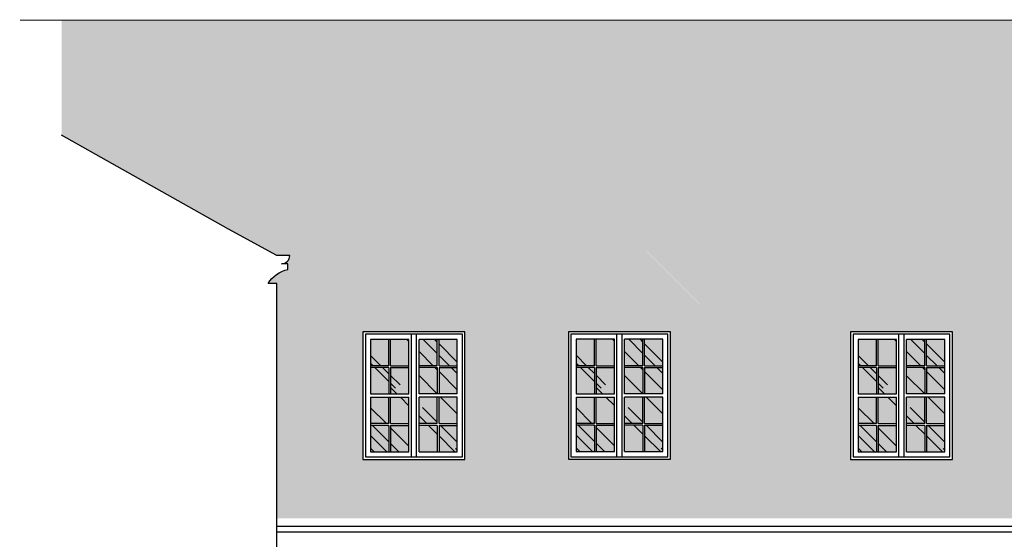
# Model space of a CAD drawing. Header units: millimetres. Extents: x -33628 to -373, y -3399 to 2697.
# Tile 8 of 99: x -33628 to -32470, y 2086 to 2697. Entities that reach past the tile are written whole.
import ezdxf

# ---------------------------------------------------------------- set-up
doc = ezdxf.new("R2010")
doc.units = ezdxf.units.MM
doc.header["$LTSCALE"] = 0.2
doc.header["$MEASUREMENT"] = 0
for name, color, linetype, true_color in [('_md-dach czerwień', 7, 'Continuous', 0xff7c51), ('_md-kolor 1', 7, 'Continuous', 0xffd2a8), ('_md-szyby tło', 7, 'Continuous', 0xd6f4fe)]:
    doc.layers.add(name, color=color, linetype=linetype, true_color=true_color)
for name, color, linetype in [('_MD-DACHÓWKA', 7, 'Continuous'), ('_md-elewacje', 7, 'Continuous'), ('_md-elewacje-obrysowe', 2, 'Continuous'), ('_md-szry', 254, 'Continuous'), ('A-szkło', 154, 'Continuous')]:
    doc.layers.add(name, color=color, linetype=linetype)

msp = doc.modelspace()

# ---------------------------------------------------------------- hatches: boundary and pattern name
at = {"layer": '_md-dach czerwień'}
h = msp.add_hatch(color=256, dxfattribs=at)
h.dxf.hatch_style = 1
h.paths.add_polyline_path([(-33326.1, 2375.7), (-33326.1, 2386.7), (-33336.1, 2386.7, -0.203197), (-33313, 2403.3), (-33313, 2410), (-33320.3, 2410, 0.414229), (-33310.7, 2419.6), (-33326.1, 2419.6), (-33382.9, 2450.6), (-33579, 2561.1), (-33579, 2696.2), (-32373.2, 2696.2), (-32182.4, 2375.7), (-32268.7, 2375.7), (-32349.6, 2456.5), (-32430.4, 2375.7), (-32510.6, 2375.7), (-32591.3, 2456.4), (-32672, 2375.7), (-32842.1, 2375.7), (-32923, 2456.5), (-33003.8, 2375.7), (-33084, 2375.7), (-33164.7, 2456.4), (-33245.4, 2375.7)])
h.paths.add_polyline_path([(-33326.1, 2375.7), (-33245.4, 2375.7), (-33268.9, 2352.2), (-33268.9, 2331.8), (-33253.9, 2346.8), (-33253.9, 2129.5), (-33075.5, 2129.5), (-33075.5, 2346.8), (-33060.5, 2331.8), (-33060.5, 2352.2), (-33084, 2375.7), (-33003.8, 2375.7), (-33027.2, 2352.3), (-33027.2, 2332), (-33012.2, 2347), (-33012.2, 2129.7), (-32833.8, 2129.7), (-32833.8, 2347), (-32818.8, 2332), (-32818.8, 2352.3), (-32842.1, 2375.7), (-32672, 2375.7), (-32695.5, 2352.2), (-32695.5, 2331.8), (-32680.5, 2346.8), (-32680.5, 2129.5), (-32502.1, 2129.5), (-32502.1, 2346.8), (-32487.1, 2331.8), (-32487.1, 2352.2), (-32510.6, 2375.7), (-32430.4, 2375.7), (-32453.8, 2352.3), (-32453.8, 2332), (-32438.8, 2347), (-32438.8, 2129.7), (-32260.4, 2129.7), (-32260.4, 2347), (-32245.4, 2332), (-32245.4, 2352.3), (-32268.7, 2375.7), (-32182.4, 2375.7), (-32045.4, 2145.7), (-31995.7, 2110.7), (-33326.1, 2110.7)])
at = {"layer": '_MD-DACHÓWKA'}
h = msp.add_hatch(dxfattribs=at)
h.set_pattern_fill('ANGLE', color=256, scale=40, angle=45)
h.set_pattern_definition([(45, (1423.887, 16.291), (-7.7781746, 7.7781746), [8, -3]), (135, (1423.887, 16.291), (-7.7781746, -7.7781746), [8, -3])])
h.paths.add_polyline_path([(-33326.1, 2375.7), (-33326.1, 2386.7), (-33336.1, 2386.7, -0.203197), (-33313, 2403.3), (-33313, 2410), (-33320.3, 2410, 0.414229), (-33310.7, 2419.6), (-33326.1, 2419.6), (-33382.9, 2450.6), (-33579, 2561.1), (-33579, 2696.2), (-32373.2, 2696.2), (-32182.4, 2375.7), (-32268.7, 2375.7), (-32349.6, 2456.5), (-32430.4, 2375.7), (-32510.6, 2375.7), (-32591.3, 2456.4), (-32672, 2375.7), (-32842.1, 2375.7), (-32923, 2456.5), (-33003.8, 2375.7), (-33084, 2375.7), (-33164.7, 2456.4), (-33245.4, 2375.7)])
h.paths.add_polyline_path([(-33326.1, 2375.7), (-33245.4, 2375.7), (-33268.9, 2352.2), (-33268.9, 2331.8), (-33253.9, 2346.8), (-33253.9, 2129.5), (-33075.5, 2129.5), (-33075.5, 2346.8), (-33060.5, 2331.8), (-33060.5, 2352.2), (-33084, 2375.7), (-33003.8, 2375.7), (-33027.2, 2352.3), (-33027.2, 2332), (-33012.2, 2347), (-33012.2, 2129.7), (-32833.8, 2129.7), (-32833.8, 2347), (-32818.8, 2332), (-32818.8, 2352.3), (-32842.1, 2375.7), (-32672, 2375.7), (-32695.5, 2352.2), (-32695.5, 2331.8), (-32680.5, 2346.8), (-32680.5, 2129.5), (-32502.1, 2129.5), (-32502.1, 2346.8), (-32487.1, 2331.8), (-32487.1, 2352.2), (-32510.6, 2375.7), (-32430.4, 2375.7), (-32453.8, 2352.3), (-32453.8, 2332), (-32438.8, 2347), (-32438.8, 2129.7), (-32260.4, 2129.7), (-32260.4, 2347), (-32245.4, 2332), (-32245.4, 2352.3), (-32268.7, 2375.7), (-32182.4, 2375.7), (-32045.4, 2145.7), (-31995.7, 2110.7), (-33326.1, 2110.7)])
at = {"layer": '_md-kolor 1'}
h = msp.add_hatch(color=256, dxfattribs=at)
h.dxf.hatch_style = 1
h.paths.add_polyline_path([(-33253.9, 2290.4), (-33224.7, 2290.4), (-33224.7, 2180), (-33104.7, 2180), (-33104.7, 2290.4), (-33075.5, 2290.4), (-33075.5, 2129.5), (-33253.9, 2129.5)])
h.paths.add_polyline_path([(-32680.5, 2290.4), (-32651.3, 2290.4), (-32651.3, 2180), (-32531.3, 2180), (-32531.3, 2290.4), (-32502.1, 2290.4), (-32502.1, 2129.5), (-32680.5, 2129.5)])
h.paths.add_polyline_path([(-33012.2, 2290.4), (-32983, 2290.4), (-32983, 2180.1), (-32863, 2180.1), (-32863, 2290.4), (-32833.8, 2290.4), (-32833.8, 2129.7), (-33012.2, 2129.7)])
h.paths.add_polyline_path([(-32438.8, 2290.4), (-32409.6, 2290.4), (-32409.6, 2180.1), (-32289.6, 2180.1), (-32289.6, 2290.4), (-32260.4, 2290.4), (-32260.4, 2129.7), (-32438.8, 2129.7)])
h.paths.add_polyline_path([(-32438.8, 2290.4), (-32438.8, 2347), (-32349.6, 2436.2), (-32260.4, 2347), (-32260.4, 2290.4), (-32289.6, 2290.4), (-32289.6, 2330.1), (-32409.6, 2330.1), (-32409.6, 2290.4)])
h.paths.add_polyline_path([(-32680.5, 2290.4), (-32680.5, 2346.8), (-32591.3, 2436), (-32502.1, 2346.8), (-32502.1, 2290.4), (-32531.3, 2290.4), (-32531.3, 2330), (-32651.3, 2330), (-32651.3, 2290.4)])
h.paths.add_polyline_path([(-33012.2, 2290.4), (-33012.2, 2347), (-32923, 2436.2), (-32833.8, 2347), (-32833.8, 2290.4), (-32863, 2290.4), (-32863, 2330.1), (-32983, 2330.1), (-32983, 2290.4)])
h.paths.add_polyline_path([(-33253.9, 2290.4), (-33253.9, 2346.8), (-33164.7, 2436), (-33075.5, 2346.8), (-33075.5, 2290.4), (-33104.7, 2290.4), (-33104.7, 2330), (-33224.7, 2330), (-33224.7, 2290.4)])
at = {"layer": '_md-szry'}
h = msp.add_hatch(color=256, dxfattribs=at)
h.dxf.hatch_style = 1
h.paths.add_polyline_path([(-33268.9, 2352.2), (-33268.9, 2331.8), (-33253.9, 2346.8), (-33164.7, 2436), (-33075.5, 2346.8), (-33060.5, 2331.8), (-33060.5, 2352.2), (-33164.7, 2456.4)])
h = msp.add_hatch(color=256, dxfattribs=at)
h.dxf.hatch_style = 1
h.paths.add_polyline_path([(-33027.2, 2352.3), (-33027.2, 2332), (-33012.2, 2347), (-32923, 2436.2), (-32833.8, 2347), (-32818.8, 2332), (-32818.8, 2352.3), (-32923, 2456.5)])
h = msp.add_hatch(color=256, dxfattribs=at)
h.dxf.hatch_style = 1
h.paths.add_polyline_path([(-32695.5, 2352.2), (-32695.5, 2331.8), (-32680.5, 2346.8), (-32591.3, 2436), (-32502.1, 2346.8), (-32487.1, 2331.8), (-32487.1, 2352.2), (-32591.3, 2456.4)])
at = {"layer": '_md-szyby tło'}
h = msp.add_hatch(color=256, dxfattribs=at)
h.dxf.hatch_style = 1
h.paths.add_polyline_path([(-33215.7, 2321), (-33215.7, 2290), (-33194.2, 2290), (-33194.2, 2321)])
h.paths.add_polyline_path([(-33170.7, 2257), (-33170.7, 2288), (-33192.2, 2288), (-33192.2, 2257)])
h.paths.add_polyline_path([(-33215.7, 2257), (-33194.2, 2257), (-33194.2, 2288), (-33215.7, 2288)])
h.paths.add_polyline_path([(-33215.7, 2253), (-33215.7, 2222), (-33194.2, 2222), (-33194.2, 2253)])
h.paths.add_polyline_path([(-33192.2, 2222), (-33170.7, 2222), (-33170.7, 2253), (-33192.2, 2253)])
h.paths.add_polyline_path([(-33135.2, 2222), (-33113.7, 2222), (-33113.7, 2253), (-33135.2, 2253)])
h.paths.add_polyline_path([(-33137.2, 2222), (-33137.2, 2253), (-33158.7, 2253), (-33158.7, 2222)])
h.paths.add_polyline_path([(-33192.2, 2290), (-33170.7, 2290), (-33170.7, 2321), (-33192.2, 2321)])
h.paths.add_polyline_path([(-33170.7, 2189), (-33170.7, 2220), (-33192.2, 2220), (-33192.2, 2189)])
h.paths.add_polyline_path([(-33215.7, 2189), (-33194.2, 2189), (-33194.2, 2220), (-33215.7, 2220)])
h.paths.add_polyline_path([(-33158.7, 2189), (-33158.7, 2220), (-33137.2, 2220), (-33137.2, 2189)])
h.paths.add_polyline_path([(-33113.7, 2189), (-33113.7, 2220), (-33135.2, 2220), (-33135.2, 2189)])
h.paths.add_polyline_path([(-33158.7, 2257), (-33158.7, 2288), (-33137.2, 2288), (-33137.2, 2257)])
h.paths.add_polyline_path([(-33113.7, 2257), (-33113.7, 2288), (-33135.2, 2288), (-33135.2, 2257)])
h.paths.add_polyline_path([(-33135.2, 2290), (-33113.7, 2290), (-33113.7, 2321), (-33135.2, 2321)])
h.paths.add_polyline_path([(-33137.2, 2290), (-33137.2, 2321), (-33158.7, 2321), (-33158.7, 2290)])
h = msp.add_hatch(color=256, dxfattribs=at)
h.dxf.hatch_style = 1
h.paths.add_polyline_path([(-32974, 2321.1), (-32974, 2290.1), (-32952.5, 2290.1), (-32952.5, 2321.1)])
h.paths.add_polyline_path([(-32929, 2257.1), (-32929, 2288.1), (-32950.5, 2288.1), (-32950.5, 2257.1)])
h.paths.add_polyline_path([(-32974, 2257.1), (-32952.5, 2257.1), (-32952.5, 2288.1), (-32974, 2288.1)])
h.paths.add_polyline_path([(-32974, 2253.1), (-32974, 2222.1), (-32952.5, 2222.1), (-32952.5, 2253.1)])
h.paths.add_polyline_path([(-32950.5, 2222.1), (-32929, 2222.1), (-32929, 2253.1), (-32950.5, 2253.1)])
h.paths.add_polyline_path([(-32893.5, 2222.1), (-32872, 2222.1), (-32872, 2253.1), (-32893.5, 2253.1)])
h.paths.add_polyline_path([(-32895.5, 2222.1), (-32895.5, 2253.1), (-32917, 2253.1), (-32917, 2222.1)])
h.paths.add_polyline_path([(-32950.5, 2290.1), (-32929, 2290.1), (-32929, 2321.1), (-32950.5, 2321.1)])
h.paths.add_polyline_path([(-32929, 2189.1), (-32929, 2220.1), (-32950.5, 2220.1), (-32950.5, 2189.1)])
h.paths.add_polyline_path([(-32974, 2189.1), (-32952.5, 2189.1), (-32952.5, 2220.1), (-32974, 2220.1)])
h.paths.add_polyline_path([(-32917, 2189.1), (-32917, 2220.1), (-32895.5, 2220.1), (-32895.5, 2189.1)])
h.paths.add_polyline_path([(-32872, 2189.1), (-32872, 2220.1), (-32893.5, 2220.1), (-32893.5, 2189.1)])
h.paths.add_polyline_path([(-32917, 2257.1), (-32917, 2288.1), (-32895.5, 2288.1), (-32895.5, 2257.1)])
h.paths.add_polyline_path([(-32872, 2257.1), (-32872, 2288.1), (-32893.5, 2288.1), (-32893.5, 2257.1)])
h.paths.add_polyline_path([(-32893.5, 2290.1), (-32872, 2290.1), (-32872, 2321.1), (-32893.5, 2321.1)])
h.paths.add_polyline_path([(-32895.5, 2290.1), (-32895.5, 2321.1), (-32917, 2321.1), (-32917, 2290.1)])
h = msp.add_hatch(color=256, dxfattribs=at)
h.dxf.hatch_style = 1
h.paths.add_polyline_path([(-32642.3, 2321), (-32642.3, 2290), (-32620.8, 2290), (-32620.8, 2321)])
h.paths.add_polyline_path([(-32597.3, 2257), (-32597.3, 2288), (-32618.8, 2288), (-32618.8, 2257)])
h.paths.add_polyline_path([(-32642.3, 2257), (-32620.8, 2257), (-32620.8, 2288), (-32642.3, 2288)])
h.paths.add_polyline_path([(-32642.3, 2253), (-32642.3, 2222), (-32620.8, 2222), (-32620.8, 2253)])
h.paths.add_polyline_path([(-32618.8, 2222), (-32597.3, 2222), (-32597.3, 2253), (-32618.8, 2253)])
h.paths.add_polyline_path([(-32561.8, 2222), (-32540.3, 2222), (-32540.3, 2253), (-32561.8, 2253)])
h.paths.add_polyline_path([(-32563.8, 2222), (-32563.8, 2253), (-32585.3, 2253), (-32585.3, 2222)])
h.paths.add_polyline_path([(-32618.8, 2290), (-32597.3, 2290), (-32597.3, 2321), (-32618.8, 2321)])
h.paths.add_polyline_path([(-32597.3, 2189), (-32597.3, 2220), (-32618.8, 2220), (-32618.8, 2189)])
h.paths.add_polyline_path([(-32642.3, 2189), (-32620.8, 2189), (-32620.8, 2220), (-32642.3, 2220)])
h.paths.add_polyline_path([(-32585.3, 2189), (-32585.3, 2220), (-32563.8, 2220), (-32563.8, 2189)])
h.paths.add_polyline_path([(-32540.3, 2189), (-32540.3, 2220), (-32561.8, 2220), (-32561.8, 2189)])
h.paths.add_polyline_path([(-32585.3, 2257), (-32585.3, 2288), (-32563.8, 2288), (-32563.8, 2257)])
h.paths.add_polyline_path([(-32540.3, 2257), (-32540.3, 2288), (-32561.8, 2288), (-32561.8, 2257)])
h.paths.add_polyline_path([(-32561.8, 2290), (-32540.3, 2290), (-32540.3, 2321), (-32561.8, 2321)])
h.paths.add_polyline_path([(-32563.8, 2290), (-32563.8, 2321), (-32585.3, 2321), (-32585.3, 2290)])
at = {"layer": 'A-szkło', "transparency": 33554679}
h = msp.add_hatch(dxfattribs=at)
h.set_pattern_fill('AR-RROOF', color=256, scale=50, angle=315)
h.set_pattern_definition([(315, (-14264.287, 1089.734), (113.13708, -42.42641), [750, -100, 250, -50]), (315, (-14199.587, 1060.39), (11.66726, 82.37794), [150, -16.5, 300, -37.5]), (315, (-14216.557, 1102.108), (207.53584, -160.159686), [400, -70, 200, -50])])
h.paths.add_polyline_path([(-33215.7, 2321), (-33215.7, 2290), (-33194.2, 2290), (-33194.2, 2321)])
h.paths.add_polyline_path([(-33170.7, 2257), (-33170.7, 2288), (-33192.2, 2288), (-33192.2, 2257)])
h.paths.add_polyline_path([(-33215.7, 2257), (-33194.2, 2257), (-33194.2, 2288), (-33215.7, 2288)])
h.paths.add_polyline_path([(-33215.7, 2253), (-33215.7, 2222), (-33194.2, 2222), (-33194.2, 2253)])
h.paths.add_polyline_path([(-33192.2, 2222), (-33170.7, 2222), (-33170.7, 2253), (-33192.2, 2253)])
h.paths.add_polyline_path([(-33135.2, 2222), (-33113.7, 2222), (-33113.7, 2253), (-33135.2, 2253)])
h.paths.add_polyline_path([(-33137.2, 2222), (-33137.2, 2253), (-33158.7, 2253), (-33158.7, 2222)])
h.paths.add_polyline_path([(-33192.2, 2290), (-33170.7, 2290), (-33170.7, 2321), (-33192.2, 2321)])
h.paths.add_polyline_path([(-33170.7, 2189), (-33170.7, 2220), (-33192.2, 2220), (-33192.2, 2189)])
h.paths.add_polyline_path([(-33215.7, 2189), (-33194.2, 2189), (-33194.2, 2220), (-33215.7, 2220)])
h.paths.add_polyline_path([(-33158.7, 2189), (-33158.7, 2220), (-33137.2, 2220), (-33137.2, 2189)])
h.paths.add_polyline_path([(-33113.7, 2189), (-33113.7, 2220), (-33135.2, 2220), (-33135.2, 2189)])
h.paths.add_polyline_path([(-33158.7, 2257), (-33158.7, 2288), (-33137.2, 2288), (-33137.2, 2257)])
h.paths.add_polyline_path([(-33113.7, 2257), (-33113.7, 2288), (-33135.2, 2288), (-33135.2, 2257)])
h.paths.add_polyline_path([(-33135.2, 2290), (-33113.7, 2290), (-33113.7, 2321), (-33135.2, 2321)])
h.paths.add_polyline_path([(-33137.2, 2290), (-33137.2, 2321), (-33158.7, 2321), (-33158.7, 2290)])
h = msp.add_hatch(dxfattribs=at)
h.set_pattern_fill('AR-RROOF', color=256, scale=50, angle=315)
h.set_pattern_definition([(315, (-14022.575, 1089.886), (113.13708, -42.42641), [750, -100, 250, -50]), (315, (-13957.875, 1060.54), (11.66726, 82.37794), [150, -16.5, 300, -37.5]), (315, (-13974.845, 1102.26), (207.53584, -160.159686), [400, -70, 200, -50])])
h.paths.add_polyline_path([(-32974, 2321.1), (-32974, 2290.1), (-32952.5, 2290.1), (-32952.5, 2321.1)])
h.paths.add_polyline_path([(-32929, 2257.1), (-32929, 2288.1), (-32950.5, 2288.1), (-32950.5, 2257.1)])
h.paths.add_polyline_path([(-32974, 2257.1), (-32952.5, 2257.1), (-32952.5, 2288.1), (-32974, 2288.1)])
h.paths.add_polyline_path([(-32974, 2253.1), (-32974, 2222.1), (-32952.5, 2222.1), (-32952.5, 2253.1)])
h.paths.add_polyline_path([(-32950.5, 2222.1), (-32929, 2222.1), (-32929, 2253.1), (-32950.5, 2253.1)])
h.paths.add_polyline_path([(-32893.5, 2222.1), (-32872, 2222.1), (-32872, 2253.1), (-32893.5, 2253.1)])
h.paths.add_polyline_path([(-32895.5, 2222.1), (-32895.5, 2253.1), (-32917, 2253.1), (-32917, 2222.1)])
h.paths.add_polyline_path([(-32950.5, 2290.1), (-32929, 2290.1), (-32929, 2321.1), (-32950.5, 2321.1)])
h.paths.add_polyline_path([(-32929, 2189.1), (-32929, 2220.1), (-32950.5, 2220.1), (-32950.5, 2189.1)])
h.paths.add_polyline_path([(-32974, 2189.1), (-32952.5, 2189.1), (-32952.5, 2220.1), (-32974, 2220.1)])
h.paths.add_polyline_path([(-32917, 2189.1), (-32917, 2220.1), (-32895.5, 2220.1), (-32895.5, 2189.1)])
h.paths.add_polyline_path([(-32872, 2189.1), (-32872, 2220.1), (-32893.5, 2220.1), (-32893.5, 2189.1)])
h.paths.add_polyline_path([(-32917, 2257.1), (-32917, 2288.1), (-32895.5, 2288.1), (-32895.5, 2257.1)])
h.paths.add_polyline_path([(-32872, 2257.1), (-32872, 2288.1), (-32893.5, 2288.1), (-32893.5, 2257.1)])
h.paths.add_polyline_path([(-32893.5, 2290.1), (-32872, 2290.1), (-32872, 2321.1), (-32893.5, 2321.1)])
h.paths.add_polyline_path([(-32895.5, 2290.1), (-32895.5, 2321.1), (-32917, 2321.1), (-32917, 2290.1)])
h = msp.add_hatch(dxfattribs=at)
h.set_pattern_fill('AR-RROOF', color=256, scale=50, angle=315)
h.set_pattern_definition([(315, (-13690.89, 1089.734), (113.13708, -42.42641), [750, -100, 250, -50]), (315, (-13626.19, 1060.39), (11.66726, 82.37794), [150, -16.5, 300, -37.5]), (315, (-13643.162, 1102.108), (207.53584, -160.159686), [400, -70, 200, -50])])
h.paths.add_polyline_path([(-32642.3, 2321), (-32642.3, 2290), (-32620.8, 2290), (-32620.8, 2321)])
h.paths.add_polyline_path([(-32597.3, 2257), (-32597.3, 2288), (-32618.8, 2288), (-32618.8, 2257)])
h.paths.add_polyline_path([(-32642.3, 2257), (-32620.8, 2257), (-32620.8, 2288), (-32642.3, 2288)])
h.paths.add_polyline_path([(-32642.3, 2253), (-32642.3, 2222), (-32620.8, 2222), (-32620.8, 2253)])
h.paths.add_polyline_path([(-32618.8, 2222), (-32597.3, 2222), (-32597.3, 2253), (-32618.8, 2253)])
h.paths.add_polyline_path([(-32561.8, 2222), (-32540.3, 2222), (-32540.3, 2253), (-32561.8, 2253)])
h.paths.add_polyline_path([(-32563.8, 2222), (-32563.8, 2253), (-32585.3, 2253), (-32585.3, 2222)])
h.paths.add_polyline_path([(-32618.8, 2290), (-32597.3, 2290), (-32597.3, 2321), (-32618.8, 2321)])
h.paths.add_polyline_path([(-32597.3, 2189), (-32597.3, 2220), (-32618.8, 2220), (-32618.8, 2189)])
h.paths.add_polyline_path([(-32642.3, 2189), (-32620.8, 2189), (-32620.8, 2220), (-32642.3, 2220)])
h.paths.add_polyline_path([(-32585.3, 2189), (-32585.3, 2220), (-32563.8, 2220), (-32563.8, 2189)])
h.paths.add_polyline_path([(-32540.3, 2189), (-32540.3, 2220), (-32561.8, 2220), (-32561.8, 2189)])
h.paths.add_polyline_path([(-32585.3, 2257), (-32585.3, 2288), (-32563.8, 2288), (-32563.8, 2257)])
h.paths.add_polyline_path([(-32540.3, 2257), (-32540.3, 2288), (-32561.8, 2288), (-32561.8, 2257)])
h.paths.add_polyline_path([(-32561.8, 2290), (-32540.3, 2290), (-32540.3, 2321), (-32561.8, 2321)])
h.paths.add_polyline_path([(-32563.8, 2290), (-32563.8, 2321), (-32585.3, 2321), (-32585.3, 2290)])

# ---------------------------------------------------------------- linework, layer by layer
at = {"layer": '_md-elewacje'}
for p, q in [((-33194.2, 2290), (-33194.2, 2321)), ((-33192.2, 2290), (-33192.2, 2321)), ((-33170.7, 2257), (-33170.7, 2321)), ((-33167.7, 2183), (-33167.7, 2327)), ((-33161.7, 2183), (-33161.7, 2327)), ((-33158.7, 2257), (-33158.7, 2321)), ((-33137.2, 2290), (-33137.2, 2321)), ((-33135.2, 2290), (-33135.2, 2321)), ((-32952.5, 2290.1), (-32952.5, 2321.1)), ((-32950.5, 2290.1), (-32950.5, 2321.1)), ((-32929, 2257.1), (-32929, 2321.1)), ((-32926, 2183.1), (-32926, 2327.1)), ((-32920, 2183.1), (-32920, 2327.1)), ((-32917, 2257.1), (-32917, 2321.1)), ((-32895.5, 2290.1), (-32895.5, 2321.1)), ((-32893.5, 2290.1), (-32893.5, 2321.1)), ((-32620.8, 2290), (-32620.8, 2321)), ((-32618.8, 2290), (-32618.8, 2321)), ((-32597.3, 2257), (-32597.3, 2321)), ((-32594.3, 2183), (-32594.3, 2327)), ((-32588.3, 2183), (-32588.3, 2327)), ((-32585.3, 2257), (-32585.3, 2321)), ((-32563.8, 2290), (-32563.8, 2321)), ((-32561.8, 2290), (-32561.8, 2321)), ((-33194.2, 2290), (-33215.7, 2290)), ((-33194.2, 2288), (-33215.7, 2288)), ((-33194.2, 2288), (-33194.2, 2257)), ((-33192.2, 2290), (-33170.7, 2290)), ((-33192.2, 2288), (-33192.2, 2257)), ((-33192.2, 2288), (-33170.7, 2288)), ((-33137.2, 2290), (-33158.7, 2290)), ((-33137.2, 2288), (-33158.7, 2288)), ((-33137.2, 2288), (-33137.2, 2257)), ((-33135.2, 2290), (-33113.7, 2290)), ((-33135.2, 2288), (-33135.2, 2257)), ((-33135.2, 2288), (-33113.7, 2288)), ((-32952.5, 2290.1), (-32974, 2290.1)), ((-32952.5, 2288.1), (-32974, 2288.1)), ((-32952.5, 2288.1), (-32952.5, 2257.1)), ((-32950.5, 2290.1), (-32929, 2290.1)), ((-32950.5, 2288.1), (-32950.5, 2257.1)), ((-32950.5, 2288.1), (-32929, 2288.1)), ((-32895.5, 2290.1), (-32917, 2290.1)), ((-32895.5, 2288.1), (-32917, 2288.1)), ((-32895.5, 2288.1), (-32895.5, 2257.1)), ((-32893.5, 2290.1), (-32872, 2290.1)), ((-32893.5, 2288.1), (-32893.5, 2257.1)), ((-32893.5, 2288.1), (-32872, 2288.1)), ((-32620.8, 2290), (-32642.3, 2290)), ((-32620.8, 2288), (-32642.3, 2288)), ((-32620.8, 2288), (-32620.8, 2257)), ((-32618.8, 2290), (-32597.3, 2290)), ((-32618.8, 2288), (-32618.8, 2257)), ((-32618.8, 2288), (-32597.3, 2288)), ((-32563.8, 2290), (-32585.3, 2290)), ((-32563.8, 2288), (-32585.3, 2288)), ((-32563.8, 2288), (-32563.8, 2257)), ((-32561.8, 2290), (-32540.3, 2290)), ((-32561.8, 2288), (-32540.3, 2288)), ((-32561.8, 2288), (-32561.8, 2257)), ((-33215.7, 2257), (-33170.7, 2257)), ((-33215.7, 2253), (-33170.7, 2253)), ((-33194.2, 2222), (-33194.2, 2253)), ((-33192.2, 2222), (-33192.2, 2253)), ((-33170.7, 2189), (-33170.7, 2253)), ((-33113.7, 2257), (-33158.7, 2257)), ((-33158.7, 2189), (-33158.7, 2253)), ((-33113.7, 2253), (-33158.7, 2253)), ((-33137.2, 2222), (-33137.2, 2253)), ((-33135.2, 2222), (-33135.2, 2253)), ((-32974, 2257.1), (-32929, 2257.1)), ((-32974, 2253.1), (-32929, 2253.1)), ((-32952.5, 2222.1), (-32952.5, 2253.1)), ((-32950.5, 2222.1), (-32950.5, 2253.1)), ((-32929, 2189.1), (-32929, 2253.1)), ((-32872, 2257.1), (-32917, 2257.1)), ((-32917, 2189.1), (-32917, 2253.1)), ((-32872, 2253.1), (-32917, 2253.1)), ((-32895.5, 2222.1), (-32895.5, 2253.1)), ((-32893.5, 2222.1), (-32893.5, 2253.1)), ((-32642.3, 2257), (-32597.3, 2257)), ((-32642.3, 2253), (-32597.3, 2253)), ((-32620.8, 2222), (-32620.8, 2253)), ((-32618.8, 2222), (-32618.8, 2253)), ((-32597.3, 2189), (-32597.3, 2253)), ((-32540.3, 2257), (-32585.3, 2257)), ((-32585.3, 2189), (-32585.3, 2253)), ((-32540.3, 2253), (-32585.3, 2253)), ((-32563.8, 2222), (-32563.8, 2253)), ((-32561.8, 2222), (-32561.8, 2253)), ((-33194.2, 2222), (-33215.7, 2222)), ((-33194.2, 2220), (-33215.7, 2220)), ((-33194.2, 2220), (-33194.2, 2189)), ((-33192.2, 2222), (-33170.7, 2222)), ((-33192.2, 2220), (-33170.7, 2220)), ((-33192.2, 2220), (-33192.2, 2189)), ((-33137.2, 2222), (-33158.7, 2222)), ((-33137.2, 2220), (-33158.7, 2220)), ((-33137.2, 2220), (-33137.2, 2189)), ((-33135.2, 2222), (-33113.7, 2222)), ((-33135.2, 2220), (-33135.2, 2189)), ((-33135.2, 2220), (-33113.7, 2220)), ((-32952.5, 2222.1), (-32974, 2222.1)), ((-32952.5, 2220.1), (-32974, 2220.1)), ((-32952.5, 2220.1), (-32952.5, 2189.1)), ((-32950.5, 2222.1), (-32929, 2222.1)), ((-32950.5, 2220.1), (-32950.5, 2189.1)), ((-32950.5, 2220.1), (-32929, 2220.1)), ((-32895.5, 2222.1), (-32917, 2222.1)), ((-32895.5, 2220.1), (-32917, 2220.1)), ((-32895.5, 2220.1), (-32895.5, 2189.1)), ((-32893.5, 2222.1), (-32872, 2222.1)), ((-32893.5, 2220.1), (-32893.5, 2189.1)), ((-32893.5, 2220.1), (-32872, 2220.1)), ((-32620.8, 2222), (-32642.3, 2222)), ((-32620.8, 2220), (-32642.3, 2220)), ((-32620.8, 2220), (-32620.8, 2189)), ((-32618.8, 2222), (-32597.3, 2222)), ((-32618.8, 2220), (-32618.8, 2189)), ((-32618.8, 2220), (-32597.3, 2220)), ((-32563.8, 2222), (-32585.3, 2222)), ((-32563.8, 2220), (-32585.3, 2220)), ((-32563.8, 2220), (-32563.8, 2189)), ((-32561.8, 2222), (-32540.3, 2222)), ((-32561.8, 2220), (-32540.3, 2220)), ((-32561.8, 2220), (-32561.8, 2189)), ((-30988.7, 2101.1), (-33326.1, 2101.1)), ((-30981.3, 2094.4), (-33326.1, 2094.4))]:
    msp.add_line(p, q, dxfattribs=at)
for points in [[(-33224.7, 2180), (-33104.7, 2180), (-33104.7, 2330), (-33224.7, 2330)], [(-32983, 2180.1), (-32863, 2180.1), (-32863, 2330.1), (-32983, 2330.1)], [(-32651.3, 2180), (-32531.3, 2180), (-32531.3, 2330), (-32651.3, 2330)], [(-33221.7, 2183), (-33107.7, 2183), (-33107.7, 2327), (-33221.7, 2327)], [(-32980, 2183.1), (-32866, 2183.1), (-32866, 2327.1), (-32980, 2327.1)], [(-32648.3, 2183), (-32534.3, 2183), (-32534.3, 2327), (-32648.3, 2327)]]:
    msp.add_lwpolyline(points, close=True, dxfattribs=at)
for points in [[(-33170.7, 2321), (-33215.7, 2321), (-33215.7, 2257)], [(-33113.7, 2257), (-33113.7, 2321), (-33158.7, 2321)], [(-32929, 2321.1), (-32974, 2321.1), (-32974, 2257.1)], [(-32872, 2257.1), (-32872, 2321.1), (-32917, 2321.1)], [(-32597.3, 2321), (-32642.3, 2321), (-32642.3, 2257)], [(-32540.3, 2257), (-32540.3, 2321), (-32585.3, 2321)], [(-33215.7, 2253), (-33215.7, 2189), (-33170.7, 2189)], [(-33158.7, 2189), (-33113.7, 2189), (-33113.7, 2253)], [(-32974, 2253.1), (-32974, 2189.1), (-32929, 2189.1)], [(-32917, 2189.1), (-32872, 2189.1), (-32872, 2253.1)], [(-32642.3, 2253), (-32642.3, 2189), (-32597.3, 2189)], [(-32585.3, 2189), (-32540.3, 2189), (-32540.3, 2253)]]:
    msp.add_lwpolyline(points, dxfattribs=at)
at = {"layer": '_md-elewacje-obrysowe', "const_width": 1}
msp.add_lwpolyline([(-32005.7, 1490.8), (-32005.7, 1879.6), (-32011.3, 1879.6), (-32011.4, 2043.6), (-32000.7, 2043.6), (-32000.7, 2077.8), (-32010.7, 2077.8, -0.177038), (-31982.5, 2094.4), (-31982.5, 2101.1), (-31989.9, 2101.1, 0.414229), (-31980.3, 2110.7), (-31995.7, 2110.7), (-32045.4, 2145.7), (-32373.2, 2696.2), (-33627.8, 2696.2)], format="xyb", dxfattribs=at)
at = {"layer": '_md-elewacje-obrysowe'}
msp.add_lwpolyline([(-33326.1, 1490.6), (-33326.1, 2386.7), (-33336.1, 2386.7, -0.203197), (-33313, 2403.3), (-33313, 2410), (-33320.3, 2410, 0.414229), (-33310.7, 2419.6), (-33326.1, 2419.6), (-33382.9, 2450.6), (-33579, 2561.1), (-33579, 2561.1)], format="xyb", dxfattribs=at)

doc.saveas('drawing.dxf')
